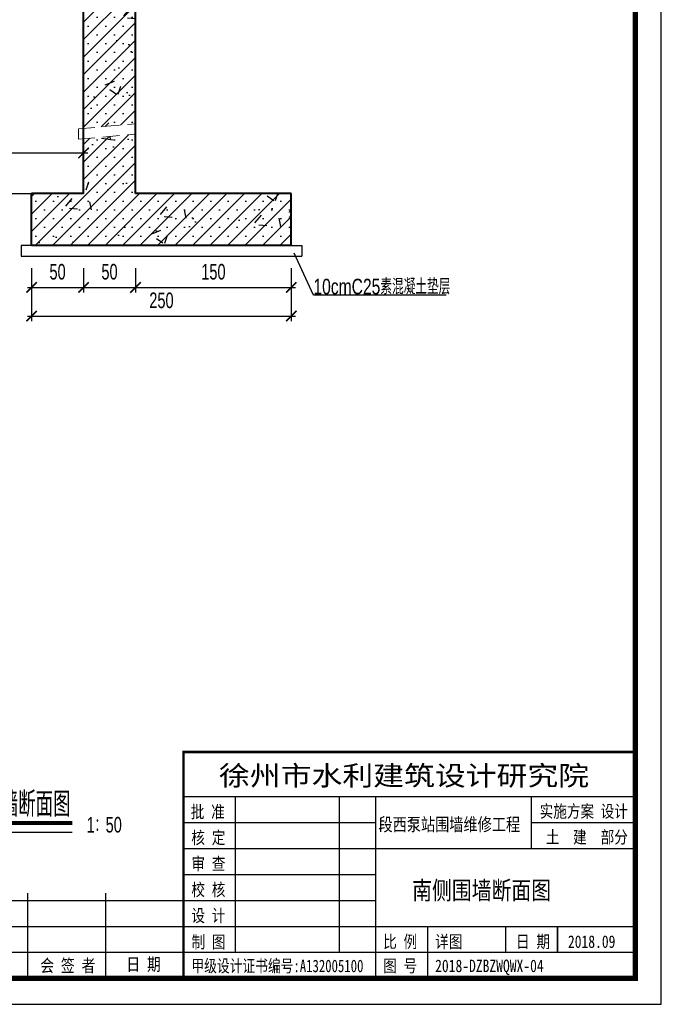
# Model space of a CAD drawing. Extents: x 518200 to 591724, y 3569303 to 3789366.
# Tile 3 of 6: x 573629 to 574864, y 3573934 to 3575828. Entities that reach past the tile are written whole.
import ezdxf
from ezdxf.enums import TextEntityAlignment as Align

# ---------------------------------------------------------------- set-up
doc = ezdxf.new("R2010")
doc.units = 0
doc.header["$LTSCALE"] = 5
doc.linetypes.add('DASHED2', pattern=[9.525, 6.35, -3.175])
doc.layers.get('0').update_dxf_attribs({"linetype": 'CONTINUOUS'})
doc.layers.get('Defpoints').update_dxf_attribs({"color": 41, "linetype": 'CONTINUOUS'})
for name, color, linetype, lineweight in [('1XSX', 7, 'CONTINUOUS', 15), ('虚线', 2, 'DASHED2', 20), ('轮廓线', 2, 'CONTINUOUS', 40)]:
    doc.layers.add(name, color=color, linetype=linetype, lineweight=lineweight)
doc.styles.add('HZ', font='hztxt_e.shx', dxfattribs={"width": 0.7, "height": 30, "bigfont": 'hztxt.shx'})
doc.styles.add('HZ1', font='hztxt_e.shx', dxfattribs={"width": 0.7, "bigfont": 'hztxt.shx'})
doc.styles.add('HZE', font='hztxt_e.shx', dxfattribs={"width": 0.75, "height": 30, "bigfont": 'hztxt.shx'})
doc.styles.add('HZTXT', font='hztxt_e.shx', dxfattribs={"width": 0.7, "bigfont": 'hztxt.shx'})
doc.styles.add('图框', font='simfang.ttf', dxfattribs={"width": 0.8, "height": 4})
doc.dimstyles.new('50', dxfattribs={"dimscale": 0, "dimtxt": 60, "dimasz": 20, "dimexe": 10, "dimexo": 10, "dimgap": 15, "dimtad": 1, "dimdec": 0, "dimlfac": 0.5, "dimzin": 0, "dimdsep": 46, "dimtxsty": 'HZTXT', "dimblk1": 'ARCHTICK', "dimblk2": 'ARCHTICK', "dimsah": 1, "dimcen": -0.09, "dimdle": 8, "dimclrd": 7, "dimclre": 7, "dimclrt": 7, "dimadec": 0, "dimazin": 0, "dimtfac": 1, "dimtdec": 0, "dimtofl": 0, "dimtmove": 2, "dimatfit": 3, "dimldrblk": 'ARCHTICK', "dimfxl": 1, "dimtolj": 1, "dimtzin": 0, "dimarcsym": 0})

# ---------------------------------------------------------------- blocks, each defined once
blk = doc.blocks.new('_ARCHTICK')
at = {"color": 0, "linetype": 'ByBlock', "const_width": 0.15}
blk.add_lwpolyline([(-0.5, -0.5), (0.5, 0.5)], dxfattribs=at)
blk = doc.blocks.new('*D52')
at = {"color": 7, "lineweight": -2}
for p, q in [((573651.8, 3575350.1), (573651.8, 3575303.2)), ((573751.8, 3575350.1), (573751.8, 3575303.2)), ((573643.8, 3575313.2), (573759.8, 3575313.2))]:
    blk.add_line(p, q, dxfattribs=at)
at = {"layer": 'Defpoints', "color": 0}
for p in [(573651.8, 3575360.1), (573751.8, 3575360.1), (573751.8, 3575313.2)]:
    blk.add_point(p, dxfattribs=at)
at = {"color": 7, "lineweight": -2, "xscale": 20, "yscale": 20, "zscale": 20, "rotation": 180}
blk.add_blockref('_ARCHTICK', (573651.8, 3575313.2), dxfattribs=at)
at = {"color": 7, "lineweight": -2, "xscale": 20, "yscale": 20, "zscale": 20}
blk.add_blockref('_ARCHTICK', (573751.8, 3575313.2), dxfattribs=at)
at = {"color": 7, "insert": (573701.8, 3575343.2), "char_height": 30, "attachment_point": 5, "style": 'HZTXT'}
blk.add_mtext('\\A1;50', dxfattribs=at)
blk = doc.blocks.new('*D53')
at = {"color": 7, "lineweight": -2}
for p, q in [((573751.8, 3575350.1), (573751.8, 3575303.2)), ((573851.8, 3575350.1), (573851.8, 3575303.2)), ((573743.8, 3575313.2), (573859.8, 3575313.2))]:
    blk.add_line(p, q, dxfattribs=at)
at = {"layer": 'Defpoints', "color": 0}
for p in [(573751.8, 3575360.1), (573851.8, 3575360.1), (573851.8, 3575313.2)]:
    blk.add_point(p, dxfattribs=at)
at = {"color": 7, "lineweight": -2, "xscale": 20, "yscale": 20, "zscale": 20, "rotation": 180}
blk.add_blockref('_ARCHTICK', (573751.8, 3575313.2), dxfattribs=at)
at = {"color": 7, "lineweight": -2, "xscale": 20, "yscale": 20, "zscale": 20}
blk.add_blockref('_ARCHTICK', (573851.8, 3575313.2), dxfattribs=at)
at = {"color": 7, "insert": (573801.8, 3575343.2), "char_height": 30, "attachment_point": 5, "style": 'HZTXT'}
blk.add_mtext('\\A1;50', dxfattribs=at)
blk = doc.blocks.new('*D54')
at = {"color": 7, "lineweight": -2}
for p, q in [((573851.8, 3575350.1), (573851.8, 3575303.2)), ((574151.8, 3575350.1), (574151.8, 3575303.2)), ((573843.8, 3575313.2), (574159.8, 3575313.2))]:
    blk.add_line(p, q, dxfattribs=at)
at = {"layer": 'Defpoints', "color": 0}
for p in [(573851.8, 3575360.1), (574151.8, 3575360.1), (574151.8, 3575313.2)]:
    blk.add_point(p, dxfattribs=at)
at = {"color": 7, "lineweight": -2, "xscale": 20, "yscale": 20, "zscale": 20, "rotation": 180}
blk.add_blockref('_ARCHTICK', (573851.8, 3575313.2), dxfattribs=at)
at = {"color": 7, "lineweight": -2, "xscale": 20, "yscale": 20, "zscale": 20}
blk.add_blockref('_ARCHTICK', (574151.8, 3575313.2), dxfattribs=at)
at = {"color": 7, "insert": (574001.8, 3575343.2), "char_height": 30, "attachment_point": 5, "style": 'HZTXT'}
blk.add_mtext('\\A1;150', dxfattribs=at)
blk = doc.blocks.new('*D55')
at = {"color": 7, "lineweight": -2}
for p, q in [((573651.8, 3575350.1), (573651.8, 3575248.2)), ((574151.8, 3575350.1), (574151.8, 3575248.2)), ((573643.8, 3575258.2), (574159.8, 3575258.2))]:
    blk.add_line(p, q, dxfattribs=at)
at = {"layer": 'Defpoints', "color": 0}
for p in [(573651.8, 3575360.1), (574151.8, 3575360.1), (574151.8, 3575258.2)]:
    blk.add_point(p, dxfattribs=at)
at = {"color": 7, "lineweight": -2, "xscale": 20, "yscale": 20, "zscale": 20, "rotation": 180}
blk.add_blockref('_ARCHTICK', (573651.8, 3575258.2), dxfattribs=at)
at = {"color": 7, "lineweight": -2, "xscale": 20, "yscale": 20, "zscale": 20}
blk.add_blockref('_ARCHTICK', (574151.8, 3575258.2), dxfattribs=at)
at = {"color": 7, "insert": (573901.8, 3575288.2), "char_height": 30, "attachment_point": 5, "style": 'HZTXT'}
blk.add_mtext('\\A1;250', dxfattribs=at)
blk = doc.blocks.new('*D68')
at = {"color": 7, "lineweight": -2}
for p, q in [((573151.8, 3575543.7), (573151.8, 3575582.1)), ((573751.8, 3575543.7), (573751.8, 3575582.1)), ((573143.8, 3575572.1), (573759.8, 3575572.1))]:
    blk.add_line(p, q, dxfattribs=at)
at = {"layer": 'Defpoints', "color": 0}
for p in [(573751.8, 3575572.1), (573151.8, 3575533.7), (573751.8, 3575533.7)]:
    blk.add_point(p, dxfattribs=at)
at = {"color": 7, "lineweight": -2, "xscale": 20, "yscale": 20, "zscale": 20, "rotation": 180}
blk.add_blockref('_ARCHTICK', (573151.8, 3575572.1), dxfattribs=at)
at = {"color": 7, "lineweight": -2, "xscale": 20, "yscale": 20, "zscale": 20}
blk.add_blockref('_ARCHTICK', (573751.8, 3575572.1), dxfattribs=at)
at = {"color": 7, "insert": (573451.8, 3575602.1), "char_height": 30, "attachment_point": 5, "style": 'HZTXT'}
blk.add_mtext('\\A1;300', dxfattribs=at)

msp = doc.modelspace()

# ---------------------------------------------------------------- hatches: boundary and pattern name
h = msp.add_hatch()
h.set_pattern_fill('AR-CONC', style=0)
h.set_pattern_definition([(50, (-5061.41, 14196.1), (182.184669, -15.9390855), [19.05, -209.55]), (355, (-5061.41, 14196.1), (-35.242826, 191.056643), [15.24, -167.64]), (100.451, (-5046.23, 14194.77), (146.942502, 175.116688), [16.19, -178.09]), (46.1842, (-5061.41, 14246.9), (271.079041, -42.042328), [28.575, -314.325]), (96.6356, (-5038.82, 14243.4), (237.404234, 247.425556), [24.285, -267.135]), (351.184, (-5061.4, 14246.9), (237.404606, 247.425118), [22.86, -251.46]), (21, (-5036.01, 14234.2), (151.61488, -102.2655185), [19.05, -209.55]), (326, (-5036.01, 14234.2), (61.802028, 184.187966), [15.24, -167.64]), (71.4514, (-5023.38, 14225.68), (213.416491, 81.922858), [16.19, -178.09]), (37.5, (-5061.41, 14196.1), (3.0886033, 84.5550389), [0, -165.608, 0, -170.18, 0, -168.275]), (7.5, (-5061.41, 14196.1), (66.8196625, 100.1805748), [0, -97.028, 0, -161.798, 0, -64.135]), (327.5, (-5118.054, 14196.1), (135.5905952, -5.728744), [0, -63.5, 0, -198.12, 0, -262.89]), (317.5, (-5143.45, 14196.1), (148.1291814, 25.426491), [0, -82.55, 0, -131.572, 0, -186.69])])
h.paths.add_polyline_path([(574151.8, 3575393.7), (574151.8, 3575493.7), (573851.8, 3575493.7), (573851.8, 3575608.3), (573751.8, 3575599.2), (573751.8, 3575493.7), (573651.8, 3575493.7), (573651.8, 3575393.7)])
h.paths.add_polyline_path([(573851.8, 3575933.7), (573741.8, 3575933.7), (573741.8, 3575893.7), (573751.8, 3575893.7), (573751.8, 3575619.2), (573851.8, 3575628.3)])
h.paths.add_polyline_path([(574144.2, 3575444.2), (574155.4, 3575444.2), (574155.4, 3575461.1), (574144.2, 3575461.1)], flags=9)
h = msp.add_hatch()
h.set_pattern_fill('SACNCR', scale=10, style=0)
h.set_pattern_definition([(45, (-5061.412, 14196.102), (-16.83798023, 16.83798023), []), (45, (-5044.574, 14196.102), (-16.83798023, 16.83798023), [0, -23.8125])])
h.paths.add_polyline_path([(573851.8, 3575933.7), (573741.8, 3575933.7), (573741.8, 3575893.7), (573751.8, 3575893.7), (573751.8, 3575619.2), (573851.8, 3575628.3)])
h.paths.add_polyline_path([(573851.8, 3575608.3), (573751.8, 3575599.2), (573751.8, 3575493.7), (573651.8, 3575493.7), (573651.8, 3575393.7), (574151.8, 3575393.7), (574151.8, 3575493.7), (573851.8, 3575493.7)])
h.paths.add_polyline_path([(574144.2, 3575444.2), (574155.4, 3575444.2), (574155.4, 3575461.1), (574144.2, 3575461.1)], flags=9)

# ---------------------------------------------------------------- linework, layer by layer
at = {"color": 7}
for p, q in [((573151.8, 3575493.7), (573751.8, 3575493.7)), ((573631.8, 3575393.7), (573631.8, 3575373.7)), ((573651.8, 3575393.7), (573631.8, 3575393.7)), ((574151.8, 3575393.7), (574171.8, 3575393.7)), ((574171.8, 3575393.7), (574171.8, 3575373.7)), ((573631.8, 3575373.7), (574171.8, 3575373.7)), ((574194.3, 3575298.6), (574157.2, 3575379.3)), ((574450, 3575298.6), (574194.3, 3575298.6))]:
    msp.add_line(p, q, dxfattribs=at)
for p, q in [((573944.2, 3573983.8), (573944.2, 3574419.5)), ((573944.2, 3574333.8), (574814.2, 3574333.8)), ((574044.2, 3574033.8), (574044.2, 3574333.8)), ((574244.2, 3574333.8), (574244.2, 3574033.8)), ((574314.2, 3574333.8), (574314.2, 3573983.8)), ((574614.2, 3574233.8), (574614.2, 3574333.8)), ((573944.2, 3574283.8), (574314.2, 3574283.8)), ((574614.2, 3574283.8), (574814.2, 3574283.8)), ((573475.4, 3574265.1), (573730.1, 3574265.1)), ((573944.2, 3574233.8), (574814.2, 3574233.8)), ((573944.2, 3574183.8), (574314.2, 3574183.8)), ((573644.2, 3574147.6), (573644.2, 3573983.8)), ((573794.2, 3574147.6), (573794.2, 3573983.8)), ((573494.2, 3574133.8), (574314.2, 3574133.8)), ((573494.2, 3574083.8), (574814.2, 3574083.8)), ((574414.2, 3574083.8), (574414.2, 3573983.8)), ((574564.2, 3574083.8), (574564.2, 3574033.8)), ((574664.2, 3574083.8), (574664.2, 3574033.8)), ((574664.2, 3574033.8), (574664.2, 3574083.8)), ((573494.2, 3574033.8), (574814.2, 3574033.8))]:
    msp.add_line(p, q)
msp.add_lwpolyline([(570664.2, 3573933.8), (574864.2, 3573933.8), (574864.2, 3576903.8), (570664.2, 3576903.8)], close=True)
for points, const_width in [([(570914.2, 3576853.8), (574814.2, 3576853.8), (574814.2, 3573983.8), (570914.2, 3573983.8), (570914.2, 3576853.8)], 10), ([(574814.2, 3574419.5), (573944.2, 3574419.5), (573944.2, 3573983.8)], 5), ([(573475.4, 3574282.7), (573730.1, 3574282.7)], 7.68)]:
    msp.add_lwpolyline(points, dxfattribs=dict(const_width=const_width))
at = {"layer": '虚线', "color": 7, "lineweight": 20}
for p, q in [((573741.8, 3575618.3), (573851.8, 3575628.3)), ((573741.8, 3575618.3), (573741.8, 3575598.3)), ((573741.8, 3575598.3), (573851.8, 3575608.3))]:
    msp.add_line(p, q, dxfattribs=at)
at = {"layer": '轮廓线', "color": 7}
for p, q in [((573851.8, 3575493.7), (573851.8, 3575933.7)), ((573751.8, 3575493.7), (573751.8, 3575893.7)), ((573751.8, 3575493.7), (573651.8, 3575493.7)), ((573651.8, 3575393.7), (573651.8, 3575493.7)), ((574151.8, 3575493.7), (573851.8, 3575493.7)), ((574151.8, 3575393.7), (574151.8, 3575493.7)), ((574151.8, 3575393.7), (573651.8, 3575393.7))]:
    msp.add_line(p, q, dxfattribs=at)

# ---------------------------------------------------------------- texts
at = {"color": 7, "style": 'HZE', "width": 0.75}
for s, height, p in [('2', 15, (574145.8, 3575445.4)), ('10cmC25素混凝土垫层', 30, (574194.4, 3575299.9))]:
    msp.add_text(s, height=height, dxfattribs=at).set_placement(p)
for s, height, style, width, p in [('徐州市水利建筑设计研究院', 37.857, '图框', 1.15, (574012.5, 3574354.9)), ('南侧围墙断面图', 48, 'HZ', 0.7, (573491.6, 3574294.6)), ('批 准', 24, '图框', 0.8, (573958.2, 3574292.2)), ('实施方案', 24, '图框', 0.8, (574630, 3574293.2)), ('设计', 24, '图框', 0.8, (574747.4, 3574293.2)), ('段西泵站围墙维修工程 ', 25, '图框', 0.8, (574319.6, 3574267.4)), ('核 定', 24, '图框', 0.8, (573959.4, 3574242.5)), ('土  建', 24, '图框', 0.8, (574642, 3574243.5)), ('部分', 24, '图框', 0.8, (574747.4, 3574243.5)), ('审 查', 24, '图框', 0.8, (573959.4, 3574192.5)), ('校 核', 24, '图框', 0.8, (573959.4, 3574142.5)), ('南侧围墙断面图', 35, '图框', 0.8, (574384.5, 3574135.5)), ('设 计', 24, '图框', 0.8, (573959.4, 3574092.5)), ('制 图', 24, '图框', 0.8, (573959.8, 3574041.8)), ('比 例', 24, '图框', 0.8, (574328.7, 3574042.4)), ('详图', 24, '图框', 0.8, (574428.7, 3574042.4)), ('日 期', 24, '图框', 0.8, (574584.4, 3574042.4)), ('2018.09', 24, '图框', 0.8, (574684.4, 3574042.4)), ('会 签 者', 24.29, '图框', 0.8, (573668.5, 3573996.1)), ('日 期', 24.29, '图框', 0.8, (573834.3, 3573998.5)), ('甲级设计证书编号:A132005100', 24, '图框', 0.75, (573959.5, 3573995.7)), ('图 号', 24, '图框', 0.8, (574328.7, 3573995.8)), ('2018-DZBZWQWX-04', 24, '图框', 0.8, (574428.7, 3573995.8))]:
    msp.add_text(s, height=height, dxfattribs=dict(style=style, width=width)).set_placement(p)
at = {"style": 'HZ', "width": 0.7}
msp.add_text('1：50', height=30, dxfattribs=at).set_placement((573791.6, 3574279.3), align=Align.MIDDLE)
at = {"layer": '1XSX', "style": 'HZ1', "width": 0.7}
msp.add_text('6、聚乙烯闭孔泡沫板物理力学指标:密度130kg/m  ，压缩强度0.2～0.6MPa，', height=40, dxfattribs=at).set_placement((572352.4, 3574176))

# ---------------------------------------------------------------- dimensions: what is measured, and where the dimension line sits
at = {"color": 7}
for base, p1, p2, picture, middle in [((573751.8, 3575572.1), (573151.8, 3575533.7), (573751.8, 3575533.7), '*D68', (573451.8, 3575602.1)), ((573751.8, 3575313.2), (573651.8, 3575360.1), (573751.8, 3575360.1), '*D52', (573701.8, 3575343.2)), ((574151.8, 3575258.2), (573651.8, 3575360.1), (574151.8, 3575360.1), '*D55', (573901.8, 3575288.2)), ((573851.8, 3575313.2), (573751.8, 3575360.1), (573851.8, 3575360.1), '*D53', (573801.8, 3575343.2)), ((574151.8, 3575313.2), (573851.8, 3575360.1), (574151.8, 3575360.1), '*D54', (574001.8, 3575343.2))]:
    dim = msp.add_linear_dim(base=base, p1=p1, p2=p2, dimstyle='50', override={"dimscale": 1, "dimtxt": 30}, dxfattribs=at)
    dim.commit()
    dim.dimension.update_dxf_attribs({"geometry": picture, "text_midpoint": middle})

doc.saveas('drawing.dxf')
